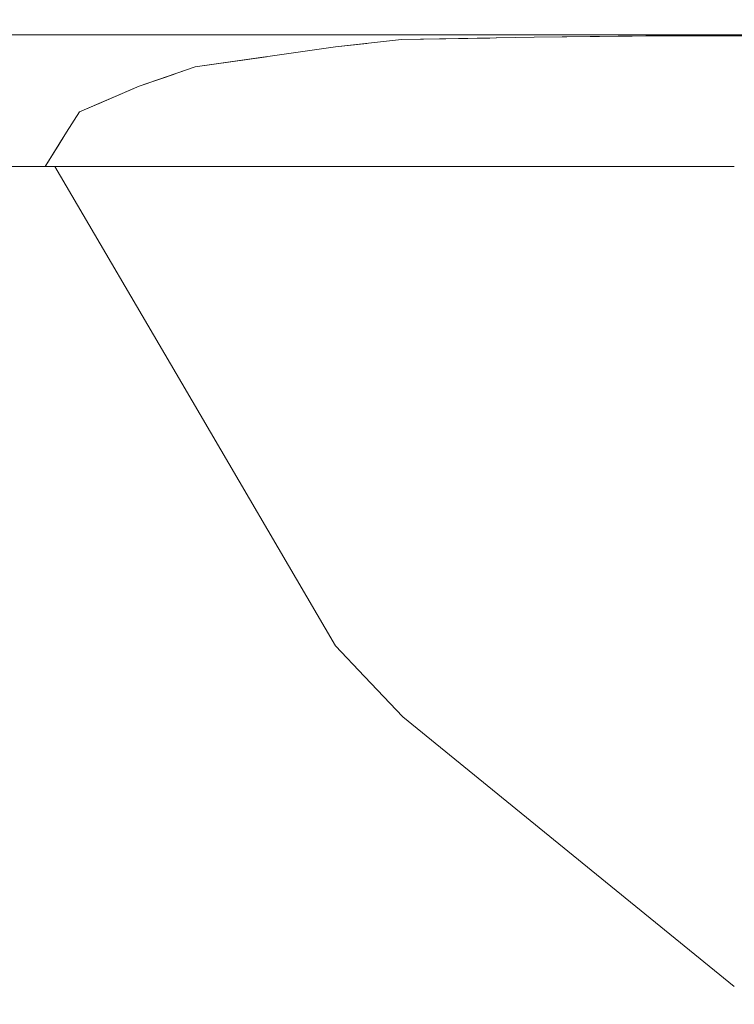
# Model space of a CAD drawing. Header units: millimetres. Extents: x 58537 to 97688, y -8921 to 14216.
# Tile 124 of 189: x 68639 to 68663, y 3708 to 3740. Entities that reach past the tile are written whole.
import ezdxf

# ---------------------------------------------------------------- set-up
doc = ezdxf.new("R2010")
doc.units = ezdxf.units.MM
doc.header["$MEASUREMENT"] = 0
doc.linetypes.add('Wipeout_Contour', pattern=[1000, 0, -1000])
doc.layers.add('Nowe_A-Armatura', color=7, linetype='Continuous')
doc.layers.add('Nowe_A-Wymiary-Zewnętrzne', color=7, linetype='Continuous')
doc.layers.add('Nowe_A-Armatura_Nr_pióra__1', color=7, linetype='Continuous', lineweight=13)
doc.layers.add('Nowe_A-Wymiary-Zewnętrzne_Nr_pióra__46', color=5, linetype='Continuous', lineweight=15)
doc.layers.add('Nowe_A-Wymiary-Zewnętrzne_Nr_pióra__45', color=7, linetype='Continuous', lineweight=15, true_color=0x40a5ff)
doc.layers.add('Nowe_A-Wymiary-Zewnętrzne_Nr_pióra__85', color=7, linetype='Continuous', lineweight=13, true_color=0x80c2ff)
doc.styles.add('STYL_AUTOMATYCZNY_2', font='arial.ttf')
doc.dimstyles.new('STYL_AUTOMATYCZNY__1', dxfattribs={"dimtxt": 125, "dimasz": 47.5, "dimexe": 0.18, "dimexo": 20, "dimgap": 0, "dimtad": 1, "dimdec": 1, "dimlfac": 0.1, "dimzin": 0, "dimdsep": 46, "dimtxsty": 'STYL_AUTOMATYCZNY_2', "dimblk": 'ARROWHEAD_11', "dimblk1": 'ARROWHEAD_11', "dimblk2": 'ARROWHEAD_11', "dimcen": 0.09, "dimclrd": 256, "dimclre": 256, "dimclrt": 5, "dimadec": 1, "dimazin": 0, "dimtfac": 1, "dimtdec": 4, "dimtmove": 0, "dimatfit": 3, "dimfxl": 0, "dimtolj": 1, "dimtzin": 0, "dimarcsym": 0})

# ---------------------------------------------------------------- blocks, each defined once
blk = doc.blocks.new('ElemPrzekroju_169')
at = {"color": 254, "linetype": 'Wipeout_Contour', "lineweight": 0, "ltscale": 343839.105439}
blk.add_wipeout([(68662.69, 3739.998), (68659.922, 3739.966), (68669.13, 3739.96), (68673.32, 3739.998), (68664.893, 3739.998)], dxfattribs=at).dxf.layer = 'Nowe_A-Armatura'
at = {"color": 254, "linetype": 'Wipeout_Contour', "lineweight": 0, "ltscale": 275036.676545}
blk.add_wipeout([(68662.69, 3717.54), (68651.782, 3717.54), (68658.624, 3711.973), (68662.69, 3708.665)], dxfattribs=at).dxf.layer = 'Nowe_A-Armatura'
at = {"color": 254, "linetype": 'Wipeout_Contour', "lineweight": 0, "ltscale": 275041.050706}
blk.add_wipeout([(68656.1, 3739.85), (68662.69, 3739.85), (68658.397, 3739.948), (68656.1, 3739.921)], dxfattribs=at).dxf.layer = 'Nowe_A-Armatura'
at = {"color": 254, "linetype": 'Wipeout_Contour', "lineweight": 0, "ltscale": 343769.369365}
blk.add_wipeout([(68649.56, 3735.67), (68649.56, 3719.878), (68650.52, 3718.867), (68651.782, 3717.54), (68662.69, 3717.54)], dxfattribs=at).dxf.layer = 'Nowe_A-Armatura'
at = {"color": 254, "linetype": 'Wipeout_Contour', "lineweight": 0, "ltscale": 275050.51183}
blk.add_wipeout([(68658.397, 3739.948), (68662.69, 3739.85), (68662.69, 3739.964), (68659.922, 3739.966)], dxfattribs=at).dxf.layer = 'Nowe_A-Armatura'
at = {"color": 254, "linetype": 'Wipeout_Contour', "lineweight": 0, "ltscale": 206278.14278}
blk.add_wipeout([(68662.69, 3717.54), (68662.69, 3735.67), (68649.56, 3735.67)], dxfattribs=at).dxf.layer = 'Nowe_A-Armatura'
at = {"color": 254, "linetype": 'Wipeout_Contour', "lineweight": 0, "ltscale": 275060.647128}
blk.add_wipeout([(68662.978, 3739.964), (68662.69, 3739.964), (68662.69, 3739.85), (68664.36, 3739.85)], dxfattribs=at).dxf.layer = 'Nowe_A-Armatura'
at = {"color": 254, "linetype": 'Wipeout_Contour', "lineweight": 0, "ltscale": 206280.117536}
blk.add_wipeout([(68662.69, 3735.67), (68656.1, 3737.47), (68656.1, 3735.67)], dxfattribs=at).dxf.layer = 'Nowe_A-Armatura'
at = {"color": 254, "linetype": 'Wipeout_Contour', "lineweight": 0, "ltscale": 274988.561796}
blk.add_wipeout([(68640.323, 3735.67), (68644.501, 3728.527), (68649.56, 3719.878), (68649.56, 3735.67)], dxfattribs=at).dxf.layer = 'Nowe_A-Armatura'
at = {"color": 254, "linetype": 'Wipeout_Contour', "lineweight": 0, "ltscale": 275044.651554}
blk.add_wipeout([(68662.69, 3740), (68656.1, 3740), (68656.1, 3739.921), (68662.546, 3739.997)], dxfattribs=at).dxf.layer = 'Nowe_A-Armatura'
at = {"color": 254, "linetype": 'Wipeout_Contour', "lineweight": 0, "ltscale": 206285.851432}
blk.add_wipeout([(68662.69, 3735.67), (68662.69, 3737.47), (68656.1, 3737.47)], dxfattribs=at).dxf.layer = 'Nowe_A-Armatura'
at = {"color": 254, "linetype": 'Wipeout_Contour', "lineweight": 0, "ltscale": 274982.772071}
blk.add_wipeout([(68636.72, 3717.54), (68649.56, 3717.54), (68649.56, 3719.878), (68644.501, 3728.527)], dxfattribs=at).dxf.layer = 'Nowe_A-Armatura'
at = {"color": 254, "linetype": 'Wipeout_Contour', "lineweight": 0, "ltscale": 206260.476596}
blk.add_wipeout([(68656.1, 3735.67), (68649.56, 3737.47), (68649.56, 3735.67)], dxfattribs=at).dxf.layer = 'Nowe_A-Armatura'
at = {"color": 254, "linetype": 'Wipeout_Contour', "lineweight": 0, "ltscale": 206253.718959}
blk.add_wipeout([(68649.56, 3717.54), (68651.782, 3717.54), (68650.52, 3718.867)], dxfattribs=at).dxf.layer = 'Nowe_A-Armatura'
at = {"color": 254, "linetype": 'Wipeout_Contour', "lineweight": 0, "ltscale": 206266.16058}
blk.add_wipeout([(68649.56, 3737.47), (68656.1, 3735.67), (68656.1, 3737.47)], dxfattribs=at).dxf.layer = 'Nowe_A-Armatura'
at = {"color": 254, "linetype": 'Wipeout_Contour', "lineweight": 0, "ltscale": 206252.088876}
blk.add_wipeout([(68649.56, 3719.878), (68649.56, 3717.54), (68650.52, 3718.867)], dxfattribs=at).dxf.layer = 'Nowe_A-Armatura'
at = {"color": 254, "linetype": 'Wipeout_Contour', "lineweight": 0, "ltscale": 206280.393618}
blk.add_wipeout([(68662.69, 3737.47), (68656.1, 3738.95), (68656.1, 3737.47)], dxfattribs=at).dxf.layer = 'Nowe_A-Armatura'
at = {"color": 254, "linetype": 'Wipeout_Contour', "lineweight": 0, "ltscale": 206241.045352}
blk.add_wipeout([(68649.56, 3735.67), (68643.1, 3737.47), (68643.1, 3735.67)], dxfattribs=at).dxf.layer = 'Nowe_A-Armatura'
at = {"color": 254, "linetype": 'Wipeout_Contour', "lineweight": 0, "ltscale": 206286.110177}
blk.add_wipeout([(68662.69, 3737.47), (68662.69, 3738.95), (68656.1, 3738.95)], dxfattribs=at).dxf.layer = 'Nowe_A-Armatura'
at = {"color": 254, "linetype": 'Wipeout_Contour', "lineweight": 0, "ltscale": 206246.649466}
blk.add_wipeout([(68643.1, 3737.47), (68649.56, 3735.67), (68649.56, 3737.47)], dxfattribs=at).dxf.layer = 'Nowe_A-Armatura'
at = {"layer": 'Nowe_A-Armatura_Nr_pióra__1', "color": 7, "linetype": 'Continuous', "lineweight": 13}
blk.add_line((68662.69, 3735.67), (68649.56, 3735.67), dxfattribs=at)
at = {"color": 254, "linetype": 'Wipeout_Contour', "lineweight": 0, "ltscale": 206260.752705}
blk.add_wipeout([(68656.1, 3737.47), (68649.56, 3738.95), (68649.56, 3737.47)], dxfattribs=at).dxf.layer = 'Nowe_A-Armatura'
at = {"color": 254, "linetype": 'Wipeout_Contour', "lineweight": 0, "ltscale": 206228.669981}
blk.add_wipeout([(68640.005, 3735.67), (68643.1, 3735.67), (68640.467, 3736.413)], dxfattribs=at).dxf.layer = 'Nowe_A-Armatura'
at = {"color": 254, "linetype": 'Wipeout_Contour', "lineweight": 0, "ltscale": 206266.419349}
blk.add_wipeout([(68649.56, 3738.95), (68656.1, 3737.47), (68656.1, 3738.95)], dxfattribs=at).dxf.layer = 'Nowe_A-Armatura'
at = {"color": 254, "linetype": 'Wipeout_Contour', "lineweight": 0, "ltscale": 343716.873448}
blk.add_wipeout([(68640.704, 3736.794), (68640.467, 3736.413), (68643.1, 3735.67), (68643.1, 3737.47), (68641.134, 3737.47)], dxfattribs=at).dxf.layer = 'Nowe_A-Armatura'
at = {"color": 254, "linetype": 'Wipeout_Contour', "lineweight": 0, "ltscale": 206280.603479}
blk.add_wipeout([(68662.69, 3738.95), (68656.1, 3739.85), (68656.1, 3738.95)], dxfattribs=at).dxf.layer = 'Nowe_A-Armatura'
at = {"color": 254, "linetype": 'Wipeout_Contour', "lineweight": 0, "ltscale": 274987.572892}
blk.add_wipeout([(68643.1, 3737.47), (68649.56, 3737.47), (68644.21, 3738.696), (68643.1, 3738.309)], dxfattribs=at).dxf.layer = 'Nowe_A-Armatura'
at = {"color": 254, "linetype": 'Wipeout_Contour', "lineweight": 0, "ltscale": 206221.881968}
blk.add_wipeout([(68636.72, 3735.67), (68640.005, 3735.67), (68640.704, 3736.794)], dxfattribs=at).dxf.layer = 'Nowe_A-Armatura'
at = {"color": 254, "linetype": 'Wipeout_Contour', "lineweight": 0, "ltscale": 206286.288533}
blk.add_wipeout([(68662.69, 3738.95), (68662.69, 3739.85), (68656.1, 3739.85)], dxfattribs=at).dxf.layer = 'Nowe_A-Armatura'
at = {"color": 254, "linetype": 'Wipeout_Contour', "lineweight": 0, "ltscale": 206231.220233}
blk.add_wipeout([(68641.134, 3737.47), (68643.1, 3737.47), (68641.826, 3737.765)], dxfattribs=at).dxf.layer = 'Nowe_A-Armatura'
at = {"layer": 'Nowe_A-Armatura_Nr_pióra__1', "color": 7, "linetype": 'Continuous', "lineweight": 13}
for p, q in [((68659.881, 3739.965), (68659.847, 3739.965)), ((68669.13, 3739.96), (68659.881, 3739.965))]:
    blk.add_line(p, q, dxfattribs=at)
at = {"color": 254, "linetype": 'Wipeout_Contour', "lineweight": 0, "ltscale": 275013.640441}
blk.add_wipeout([(68649.56, 3738.95), (68656.1, 3738.95), (68650.537, 3739.715), (68649.56, 3739.606)], dxfattribs=at).dxf.layer = 'Nowe_A-Armatura'
at = {"color": 254, "linetype": 'Wipeout_Contour', "lineweight": 0, "ltscale": 206232.601143}
blk.add_wipeout([(68641.826, 3737.765), (68643.1, 3737.47), (68643.1, 3738.309)], dxfattribs=at).dxf.layer = 'Nowe_A-Armatura'
at = {"color": 254, "linetype": 'Wipeout_Contour', "lineweight": 0, "ltscale": 274961.991354}
blk.add_wipeout([(68641.134, 3737.47), (68636.72, 3737.47), (68636.72, 3735.67), (68640.704, 3736.794)], dxfattribs=at).dxf.layer = 'Nowe_A-Armatura'
at = {"color": 254, "linetype": 'Wipeout_Contour', "lineweight": 0, "ltscale": 275021.395181}
blk.add_wipeout([(68650.537, 3739.715), (68656.1, 3738.95), (68656.1, 3739.85), (68651.735, 3739.85)], dxfattribs=at).dxf.layer = 'Nowe_A-Armatura'
at = {"color": 254, "linetype": 'Wipeout_Contour', "lineweight": 0, "ltscale": 274970.169439}
blk.add_wipeout([(68636.72, 3737.47), (68641.134, 3737.47), (68643.1, 3738.309), (68643.1, 3738.95)], dxfattribs=at).dxf.layer = 'Nowe_A-Armatura'
at = {"color": 254, "linetype": 'Wipeout_Contour', "lineweight": 0, "ltscale": 274995.076987}
blk.add_wipeout([(68644.21, 3738.696), (68649.56, 3737.47), (68649.56, 3738.95), (68644.942, 3738.95)], dxfattribs=at).dxf.layer = 'Nowe_A-Armatura'
at = {"color": 254, "linetype": 'Wipeout_Contour', "lineweight": 0, "ltscale": 274963.783992}
blk.add_wipeout([(68640.323, 3735.67), (68636.72, 3735.67), (68636.72, 3717.54), (68644.501, 3728.527)], dxfattribs=at).dxf.layer = 'Nowe_A-Armatura'
at = {"layer": 'Nowe_A-Armatura_Nr_pióra__1', "color": 7, "linetype": 'Continuous', "lineweight": 13}
for p, q in [((68640.005, 3735.67), (68636.72, 3735.67)), ((68640.005, 3735.67), (68640.323, 3735.67)), ((68649.56, 3735.67), (68640.323, 3735.67))]:
    blk.add_line(p, q, dxfattribs=at)
at = {"color": 254, "linetype": 'Wipeout_Contour', "lineweight": 0, "ltscale": 206267.377876}
blk.add_wipeout([(68651.735, 3739.85), (68656.1, 3739.85), (68654.295, 3739.891)], dxfattribs=at).dxf.layer = 'Nowe_A-Armatura'
at = {"color": 254, "linetype": 'Wipeout_Contour', "lineweight": 0, "ltscale": 206246.968288}
blk.add_wipeout([(68644.942, 3738.95), (68649.56, 3738.95), (68647.229, 3739.275)], dxfattribs=at).dxf.layer = 'Nowe_A-Armatura'
at = {"color": 254, "linetype": 'Wipeout_Contour', "lineweight": 0, "ltscale": 206222.264781}
blk.add_wipeout([(68643.1, 3738.95), (68636.72, 3738.95), (68636.72, 3737.47)], dxfattribs=at).dxf.layer = 'Nowe_A-Armatura'
at = {"color": 254, "linetype": 'Wipeout_Contour', "lineweight": 0, "ltscale": 206235.140661}
blk.add_wipeout([(68636.72, 3699.56), (68649.56, 3699.56), (68649.56, 3717.54)], dxfattribs=at).dxf.layer = 'Nowe_A-Armatura'
at = {"layer": 'Nowe_A-Armatura_Nr_pióra__1', "color": 7, "linetype": 'Continuous', "lineweight": 13, "flags": 128}
blk.add_lwpolyline([(68641.134, 3737.47), (68640.704, 3736.794), (68640.005, 3735.67)], dxfattribs=at)
at = {"color": 254, "linetype": 'Wipeout_Contour', "lineweight": 0, "ltscale": 206271.358741}
blk.add_wipeout([(68654.295, 3739.891), (68656.1, 3739.85), (68656.1, 3739.921)], dxfattribs=at).dxf.layer = 'Nowe_A-Armatura'
at = {"color": 254, "linetype": 'Wipeout_Contour', "lineweight": 0, "ltscale": 206227.711873}
blk.add_wipeout([(68636.72, 3738.95), (68643.1, 3738.95), (68643.1, 3739.85)], dxfattribs=at).dxf.layer = 'Nowe_A-Armatura'
at = {"color": 254, "linetype": 'Wipeout_Contour', "lineweight": 0, "ltscale": 206251.137884}
blk.add_wipeout([(68649.56, 3739.606), (68647.229, 3739.275), (68649.56, 3738.95)], dxfattribs=at).dxf.layer = 'Nowe_A-Armatura'
at = {"color": 254, "linetype": 'Wipeout_Contour', "lineweight": 0, "ltscale": 206224.341833}
blk.add_wipeout([(68649.56, 3717.54), (68636.72, 3717.54), (68636.72, 3699.56)], dxfattribs=at).dxf.layer = 'Nowe_A-Armatura'
at = {"color": 254, "linetype": 'Wipeout_Contour', "lineweight": 0, "ltscale": 206222.443195}
blk.add_wipeout([(68643.1, 3739.85), (68636.72, 3739.85), (68636.72, 3738.95)], dxfattribs=at).dxf.layer = 'Nowe_A-Armatura'
at = {"color": 254, "linetype": 'Wipeout_Contour', "lineweight": 0, "ltscale": 275032.420426}
blk.add_wipeout([(68649.56, 3699.56), (68662.69, 3699.56), (68662.69, 3708.665), (68658.624, 3711.973)], dxfattribs=at).dxf.layer = 'Nowe_A-Armatura'
at = {"color": 254, "linetype": 'Wipeout_Contour', "lineweight": 0, "ltscale": 206227.817949}
blk.add_wipeout([(68636.72, 3739.85), (68643.1, 3739.85), (68643.1, 3740)], dxfattribs=at).dxf.layer = 'Nowe_A-Armatura'
at = {"color": 254, "linetype": 'Wipeout_Contour', "lineweight": 0, "ltscale": 206236.891}
blk.add_wipeout([(68644.942, 3738.95), (68643.1, 3738.95), (68643.1, 3738.309)], dxfattribs=at).dxf.layer = 'Nowe_A-Armatura'
at = {"color": 254, "linetype": 'Wipeout_Contour', "lineweight": 0, "ltscale": 275011.361516}
blk.add_wipeout([(68651.782, 3717.54), (68649.56, 3717.54), (68649.56, 3699.56), (68658.624, 3711.973)], dxfattribs=at).dxf.layer = 'Nowe_A-Armatura'
at = {"layer": 'Nowe_A-Armatura_Nr_pióra__1', "color": 7, "linetype": 'Continuous', "lineweight": 13, "flags": 128}
blk.add_lwpolyline([(68640.323, 3735.67), (68644.501, 3728.527), (68649.56, 3719.878), (68650.52, 3718.867), (68651.782, 3717.54), (68658.624, 3711.973), (68662.69, 3708.665)], dxfattribs=at)
at = {"color": 254, "linetype": 'Wipeout_Contour', "lineweight": 0, "ltscale": 206222.508483}
blk.add_wipeout([(68643.1, 3740), (68636.72, 3740), (68636.72, 3739.85)], dxfattribs=at).dxf.layer = 'Nowe_A-Armatura'
at = {"color": 254, "linetype": 'Wipeout_Contour', "lineweight": 0, "ltscale": 274993.938686}
blk.add_wipeout([(68643.1, 3738.95), (68644.942, 3738.95), (68649.56, 3739.606), (68649.56, 3739.85)], dxfattribs=at).dxf.layer = 'Nowe_A-Armatura'
at = {"color": 254, "linetype": 'Wipeout_Contour', "lineweight": 0, "ltscale": 206241.634734}
blk.add_wipeout([(68649.56, 3739.85), (68643.1, 3739.85), (68643.1, 3738.95)], dxfattribs=at).dxf.layer = 'Nowe_A-Armatura'
at = {"color": 254, "linetype": 'Wipeout_Contour', "lineweight": 0, "ltscale": 206247.089371}
blk.add_wipeout([(68643.1, 3739.85), (68649.56, 3739.85), (68649.56, 3740)], dxfattribs=at).dxf.layer = 'Nowe_A-Armatura'
at = {"color": 254, "linetype": 'Wipeout_Contour', "lineweight": 0, "ltscale": 206241.700016}
blk.add_wipeout([(68649.56, 3740), (68643.1, 3740), (68643.1, 3739.85)], dxfattribs=at).dxf.layer = 'Nowe_A-Armatura'
at = {"layer": 'Nowe_A-Armatura_Nr_pióra__1', "color": 7, "linetype": 'Continuous', "lineweight": 13}
blk.add_line((68636.72, 3740), (68643.1, 3740), dxfattribs=at)
at = {"color": 254, "linetype": 'Wipeout_Contour', "lineweight": 0, "ltscale": 206256.74361}
blk.add_wipeout([(68651.735, 3739.85), (68649.56, 3739.85), (68649.56, 3739.606)], dxfattribs=at).dxf.layer = 'Nowe_A-Armatura'
at = {"color": 254, "linetype": 'Wipeout_Contour', "lineweight": 0, "ltscale": 275020.294814}
blk.add_wipeout([(68649.56, 3739.85), (68651.735, 3739.85), (68656.1, 3739.921), (68656.1, 3740)], dxfattribs=at).dxf.layer = 'Nowe_A-Armatura'
at = {"color": 254, "linetype": 'Wipeout_Contour', "lineweight": 0, "ltscale": 206261.131199}
blk.add_wipeout([(68656.1, 3740), (68649.56, 3740), (68649.56, 3739.85)], dxfattribs=at).dxf.layer = 'Nowe_A-Armatura'
at = {"layer": 'Nowe_A-Armatura_Nr_pióra__1', "color": 7, "linetype": 'Continuous', "lineweight": 13}
for p, q in [((68643.1, 3740), (68649.56, 3740)), ((68649.56, 3740), (68656.1, 3740)), ((68656.1, 3740), (68662.546, 3740))]:
    blk.add_line(p, q, dxfattribs=at)
at = {"layer": 'Nowe_A-Armatura_Nr_pióra__1', "color": 7, "linetype": 'Continuous', "lineweight": 13, "flags": 128}
blk.add_lwpolyline([(68916.544, 3737.47), (68913.869, 3738.287), (68911.696, 3738.95), (68909.664, 3739.203), (68905.29, 3739.748), (68904.451, 3739.802), (68903.715, 3739.85), (68896.533, 3739.917), (68889.47, 3739.983), (68887.822, 3739.984), (68873.56, 3739.998), (68664.893, 3739.998), (68662.69, 3739.998), (68662.546, 3739.997), (68656.1, 3739.921), (68651.735, 3739.85), (68649.56, 3739.606), (68644.942, 3738.95), (68643.1, 3738.309), (68641.134, 3737.47)], dxfattribs=at)
blk = doc.blocks.new('*D977')
at = {"layer": 'Nowe_A-Wymiary-Zewnętrzne_Nr_pióra__45', "linetype": 'Continuous', "lineweight": 15, "true_color": 0x40a5ff}
for points in [[(66433.999, 5430), (66434.951, 5425.216), (66437.66, 5421.161), (66441.716, 5418.452), (66446.499, 5417.5), (66451.283, 5418.452), (66455.338, 5421.161), (66458.048, 5425.216), (66458.999, 5430), (66458.048, 5434.784), (66455.338, 5438.839), (66451.283, 5441.548), (66446.499, 5442.5), (66441.716, 5441.548), (66437.66, 5438.839), (66434.951, 5434.784)], [(66433.999, 2890), (66434.951, 2885.216), (66437.66, 2881.161), (66441.716, 2878.452), (66446.499, 2877.5), (66451.283, 2878.452), (66455.338, 2881.161), (66458.048, 2885.216), (66458.999, 2890), (66458.048, 2894.784), (66455.338, 2898.839), (66451.283, 2901.548), (66446.499, 2902.5), (66441.716, 2901.548), (66437.66, 2898.839), (66434.951, 2894.784)]]:
    blk.add_hatch(color=161, dxfattribs=at).paths.add_polyline_path(points)
at = {"layer": 'Nowe_A-Wymiary-Zewnętrzne_Nr_pióra__45', "color": 161, "linetype": 'Continuous', "lineweight": 15, "true_color": 0x40a5ff}
for centre in [(66446.499, 5430), (66446.499, 2890)]:
    blk.add_circle(centre, 12.5, dxfattribs=at)
at = {"layer": 'Nowe_A-Wymiary-Zewnętrzne_Nr_pióra__85', "color": 151, "linetype": 'Continuous', "lineweight": 13, "true_color": 0x80c2ff}
for p, q in [((66446.499, 2902.5), (66446.499, 5417.5)), ((66433.999, 2890), (66399.624, 2890)), ((66493.374, 2890), (66458.999, 2890))]:
    blk.add_line(p, q, dxfattribs=at)
at = {"layer": 'Nowe_A-Wymiary-Zewnętrzne_Nr_pióra__46', "color": 5, "lineweight": 15, "char_height": 125, "attachment_point": 7, "rotation": 90, "style": 'STYL_AUTOMATYCZNY_2'}
for s, insert in [('\\A1;{\\pql;\\fArial|b0|i0|c238|p0;\\W1.000000;21,0}', (66421.499, 5083.85)), ('\\A1;{\\pql;\\fArial|b0|i0|c238|p0;\\W1.000000;254,0}', (66421.499, 3945.505)), ('\\A1;{\\pql;\\fArial|b0|i0|c238|p0;\\W1.000000;14,0}', (66421.499, 2902.5))]:
    blk.add_mtext(s, dxfattribs=dict(at, insert=insert))
blk = doc.blocks.new('ARROWHEAD_11')
at = {"color": 0, "linetype": 'Continuous', "lineweight": 0}
blk.add_line((0, 0), (-1, 0), dxfattribs=at)
at = {"color": 0, "linetype": 'Continuous', "lineweight": 0, "const_width": 0.25, "flags": 128}
blk.add_lwpolyline([(-0.125, 0, 1), (0.125, 0, 1)], format="xyb", close=True, dxfattribs=at)
blk = doc.blocks.new('*D1017')
at = {"layer": 'Nowe_A-Wymiary-Zewnętrzne_Nr_pióra__45', "linetype": 'Continuous', "lineweight": 15, "true_color": 0x40a5ff}
for points in [[(93173.538, 5090), (93174.489, 5085.216), (93177.199, 5081.161), (93181.254, 5078.452), (93186.038, 5077.5), (93190.822, 5078.452), (93194.877, 5081.161), (93197.586, 5085.216), (93198.538, 5090), (93197.586, 5094.784), (93194.877, 5098.839), (93190.822, 5101.548), (93186.038, 5102.5), (93181.254, 5101.548), (93177.199, 5098.839), (93174.489, 5094.784)], [(93173.538, 2890), (93174.489, 2885.216), (93177.199, 2881.161), (93181.254, 2878.452), (93186.038, 2877.5), (93190.822, 2878.452), (93194.877, 2881.161), (93197.586, 2885.216), (93198.538, 2890), (93197.586, 2894.784), (93194.877, 2898.839), (93190.822, 2901.548), (93186.038, 2902.5), (93181.254, 2901.548), (93177.199, 2898.839), (93174.489, 2894.784)]]:
    blk.add_hatch(color=161, dxfattribs=at).paths.add_polyline_path(points)
at = {"layer": 'Nowe_A-Wymiary-Zewnętrzne_Nr_pióra__45', "color": 161, "linetype": 'Continuous', "lineweight": 15, "true_color": 0x40a5ff}
for centre in [(93186.038, 5090), (93186.038, 2890)]:
    blk.add_circle(centre, 12.5, dxfattribs=at)
at = {"layer": 'Nowe_A-Wymiary-Zewnętrzne_Nr_pióra__85', "color": 151, "linetype": 'Continuous', "lineweight": 13, "true_color": 0x80c2ff}
for p, q in [((93173.538, 5090), (93139.163, 5090)), ((93232.913, 5090), (93198.538, 5090)), ((93186.038, 2902.5), (93186.038, 5077.5)), ((93173.538, 2890), (93139.163, 2890)), ((93232.913, 2890), (93198.538, 2890))]:
    blk.add_line(p, q, dxfattribs=at)
at = {"layer": 'Nowe_A-Wymiary-Zewnętrzne_Nr_pióra__46', "color": 5, "lineweight": 15, "char_height": 125, "attachment_point": 7, "rotation": 90, "style": 'STYL_AUTOMATYCZNY_2'}
for s, insert in [('\\A1;{\\pql;\\fArial|b0|i0|c238|p0;\\W1.000000;220,0}', (93161.038, 3942.33)), ('\\A1;{\\pql;\\fArial|b0|i0|c238|p0;\\W1.000000;14,0}', (93161.038, 2902.5))]:
    blk.add_mtext(s, dxfattribs=dict(at, insert=insert))
blk = doc.blocks.new('*D1027')
at = {"layer": 'Nowe_A-Wymiary-Zewnętrzne_Nr_pióra__45', "linetype": 'Continuous', "lineweight": 15, "true_color": 0x40a5ff}
for points in [[(93506.731, 12845.374), (93507.682, 12840.591), (93510.392, 12836.535), (93514.447, 12833.826), (93519.231, 12832.874), (93524.014, 12833.826), (93528.07, 12836.535), (93530.779, 12840.591), (93531.731, 12845.374), (93530.779, 12850.158), (93528.07, 12854.213), (93524.014, 12856.923), (93519.231, 12857.874), (93514.447, 12856.923), (93510.392, 12854.213), (93507.682, 12850.158)], [(93506.731, -450), (93507.682, -454.784), (93510.392, -458.839), (93514.447, -461.548), (93519.231, -462.5), (93524.014, -461.548), (93528.07, -458.839), (93530.779, -454.784), (93531.731, -450), (93530.779, -445.216), (93528.07, -441.161), (93524.014, -438.452), (93519.231, -437.5), (93514.447, -438.452), (93510.392, -441.161), (93507.682, -445.216)]]:
    blk.add_hatch(color=161, dxfattribs=at).paths.add_polyline_path(points)
at = {"layer": 'Nowe_A-Wymiary-Zewnętrzne_Nr_pióra__45', "color": 161, "linetype": 'Continuous', "lineweight": 15, "true_color": 0x40a5ff}
for centre in [(93519.231, 12845.374), (93519.231, -450)]:
    blk.add_circle(centre, 12.5, dxfattribs=at)
at = {"layer": 'Nowe_A-Wymiary-Zewnętrzne_Nr_pióra__85', "color": 151, "linetype": 'Continuous', "lineweight": 13, "true_color": 0x80c2ff}
for p, q in [((93519.231, 12857.874), (93519.231, 12870.374)), ((93506.731, 12845.374), (93472.356, 12845.374)), ((93566.106, 12845.374), (93531.731, 12845.374)), ((93519.231, -437.5), (93519.231, 12832.874)), ((93506.731, -450), (93472.356, -450)), ((93566.106, -450), (93531.731, -450)), ((93519.231, -475), (93519.231, -462.5))]:
    blk.add_line(p, q, dxfattribs=at)
at = {"layer": 'Nowe_A-Wymiary-Zewnętrzne_Nr_pióra__46', "color": 5, "lineweight": 15, "insert": (93494.231, 5911.708), "char_height": 125, "attachment_point": 7, "rotation": 90, "style": 'STYL_AUTOMATYCZNY_2'}
blk.add_mtext('\\A1;{\\pql;\\fArial|b0|i0|c238|p0;\\W1.000000;1\xa0329,5}', dxfattribs=at)
blk = doc.blocks.new('*D1036')
at = {"layer": 'Nowe_A-Wymiary-Zewnętrzne_Nr_pióra__45', "linetype": 'Continuous', "lineweight": 15, "true_color": 0x40a5ff}
for points in [[(90228.509, 5430), (90229.46, 5425.216), (90232.17, 5421.161), (90236.225, 5418.452), (90241.009, 5417.5), (90245.792, 5418.452), (90249.848, 5421.161), (90252.557, 5425.216), (90253.509, 5430), (90252.557, 5434.784), (90249.848, 5438.839), (90245.792, 5441.548), (90241.009, 5442.5), (90236.225, 5441.548), (90232.17, 5438.839), (90229.46, 5434.784)], [(90228.509, 2890), (90229.46, 2885.216), (90232.17, 2881.161), (90236.225, 2878.452), (90241.009, 2877.5), (90245.792, 2878.452), (90249.848, 2881.161), (90252.557, 2885.216), (90253.509, 2890), (90252.557, 2894.784), (90249.848, 2898.839), (90245.792, 2901.548), (90241.009, 2902.5), (90236.225, 2901.548), (90232.17, 2898.839), (90229.46, 2894.784)]]:
    blk.add_hatch(color=161, dxfattribs=at).paths.add_polyline_path(points)
at = {"layer": 'Nowe_A-Wymiary-Zewnętrzne_Nr_pióra__45', "color": 161, "linetype": 'Continuous', "lineweight": 15, "true_color": 0x40a5ff}
for centre in [(90241.009, 5430), (90241.009, 2890)]:
    blk.add_circle(centre, 12.5, dxfattribs=at)
at = {"layer": 'Nowe_A-Wymiary-Zewnętrzne_Nr_pióra__85', "color": 151, "linetype": 'Continuous', "lineweight": 13, "true_color": 0x80c2ff}
for p, q in [((90241.009, 2902.5), (90241.009, 5417.5)), ((90228.509, 2890), (90194.134, 2890)), ((90287.884, 2890), (90253.509, 2890))]:
    blk.add_line(p, q, dxfattribs=at)
at = {"layer": 'Nowe_A-Wymiary-Zewnętrzne_Nr_pióra__46', "color": 5, "lineweight": 15, "char_height": 125, "attachment_point": 7, "rotation": 90, "style": 'STYL_AUTOMATYCZNY_2'}
for s, insert in [('\\A1;{\\pql;\\fArial|b0|i0|c238|p0;\\W1.000000;21,0}', (90216.009, 5083.85)), ('\\A1;{\\pql;\\fArial|b0|i0|c238|p0;\\W1.000000;254,0}', (90216.009, 3945.505)), ('\\A1;{\\pql;\\fArial|b0|i0|c238|p0;\\W1.000000;14,0}', (90216.009, 2902.5))]:
    blk.add_mtext(s, dxfattribs=dict(at, insert=insert))

msp = doc.modelspace()

# ---------------------------------------------------------------- block references
at = {"layer": 'Nowe_A-Armatura', "lineweight": 0}
msp.add_blockref('ElemPrzekroju_169', (0, 0), dxfattribs=at)

# ---------------------------------------------------------------- next in the draw order: dimensions: what is measured, and where the dimension line sits
at = {"layer": 'Nowe_A-Wymiary-Zewnętrzne', "color": 151, "linetype": 'Continuous', "lineweight": 13, "true_color": 0x80c2ff}
for base, p1, p2, picture, middle in [((93519.231, 12845.374), (63041.84, -450), (64717.212, 12845.374), '*D1027', (93431.731, 6192.829)), ((66446.499, 5430), (58537.267, 2890), (78005.072, 5430), '*D977', (66358.999, 4154.892)), ((90241.009, 5430), (58537.267, 2890), (78005.072, 5430), '*D1036', (90153.509, 4154.892)), ((93186.038, 5090), (58537.267, 2890), (64770.072, 5090), '*D1017', (93098.538, 4151.717))]:
    dim = msp.add_linear_dim(base=base, p1=p1, p2=p2, angle=90, dimstyle='STYL_AUTOMATYCZNY__1', dxfattribs=at)
    dim.commit()
    dim.dimension.update_dxf_attribs({"geometry": picture, "text_midpoint": middle, "dimtype": 160, "text_rotation": 90})

doc.saveas('drawing.dxf')
